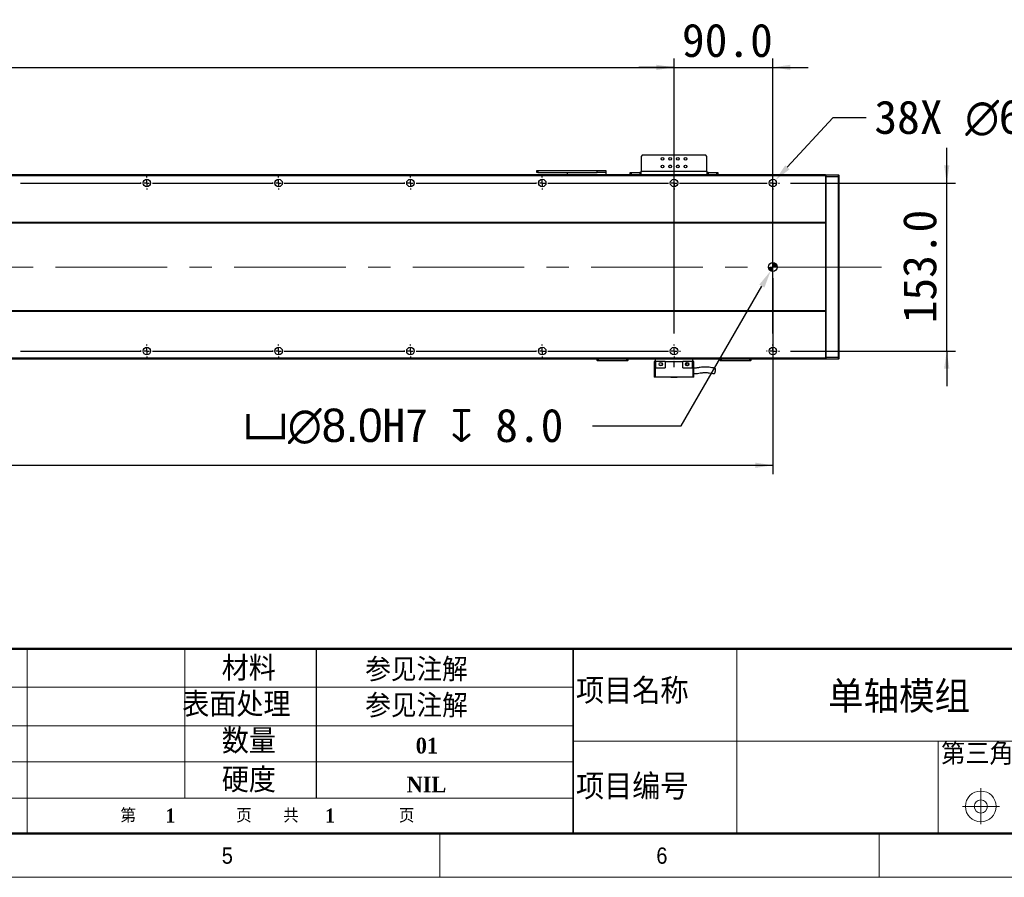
# Model space of a CAD drawing. Header units: millimetres. Extents: x 40 to 3320, y 40 to 2336.
# Tile 6 of 13: x 1698 to 2594, y 40 to 821. Entities that reach past the tile are written whole.
import ezdxf

# ---------------------------------------------------------------- set-up
doc = ezdxf.new("R2010")
doc.units = ezdxf.units.MM
doc.header["$LTSCALE"] = 8
doc.header["$PDSIZE"] = -1
doc.linetypes.add('CENTERX2', pattern=[20.32, 12.7, -2.54, 2.54, -2.54])
doc.layers.add('DIMNS', color=7, linetype='Continuous')
doc.styles.add('SLDTEXTSTYLE0', font='Gothic.ttf', dxfattribs={"width": 0.913})
doc.styles.add('SLDTEXTSTYLE1', font='timesbd.ttf', dxfattribs={"width": 0.933})
doc.styles.add('SLDTEXTSTYLE2', font='txt', dxfattribs={"bigfont": 'bigfont'})
doc.styles.add('SLDTEXTSTYLE3', font='txt', dxfattribs={"bigfont": 'bigfont'})
doc.styles.add('SLDTEXTSTYLE6', font='timesbd.ttf', dxfattribs={"width": 0.933, "bigfont": 'bigfont'})
doc.styles.add('SLDTEXTSTYLE7', font='txt')
doc.dimstyles.new('SLDDIMSTYLE0', dxfattribs={"dimtxt": 30.4, "dimasz": 16, "dimexe": 0, "dimexo": 0.0625, "dimgap": 7.6, "dimtad": 2, "dimdec": 1, "dimrnd": 1e-09, "dimzin": 4, "dimdsep": 46, "dimtxsty": 'SLDTEXTSTYLE7', "dimsah": 1, "dimcen": 0.09, "dimadec": 0, "dimazin": 1, "dimtfac": 1, "dimtdec": 1, "dimtmove": 0, "dimatfit": 0, "dimfxl": 0, "dimfrac": 2, "dimtolj": 1, "dimtzin": 12, "dimarcsym": 0})
doc.dimstyles.new('SLDDIMSTYLE3', dxfattribs={"dimtxt": 30.4, "dimasz": 16, "dimexe": 0, "dimexo": 0.0625, "dimgap": 7.6, "dimtad": 2, "dimdec": 1, "dimrnd": 1e-09, "dimzin": 4, "dimdsep": 46, "dimtxsty": 'SLDTEXTSTYLE7', "dimsah": 1, "dimcen": 0.09, "dimadec": 0, "dimazin": 1, "dimtfac": 1, "dimtdec": 1, "dimtofl": 0, "dimtmove": 0, "dimatfit": 3, "dimfxl": 0, "dimfrac": 2, "dimtolj": 1, "dimtzin": 12, "dimarcsym": 0})
doc.dimstyles.new('SLDDIMSTYLE6', dxfattribs={"dimtxt": 30.4, "dimasz": 16, "dimexe": 0, "dimexo": 0.0625, "dimgap": 7.6, "dimtad": 0, "dimtih": 1, "dimtoh": 1, "dimdec": 1, "dimrnd": 1e-09, "dimzin": 4, "dimdsep": 46, "dimtxsty": 'SLDTEXTSTYLE7', "dimsah": 1, "dimcen": 0, "dimadec": 0, "dimazin": 1, "dimtfac": 1, "dimtdec": 1, "dimtofl": 0, "dimtmove": 0, "dimatfit": 3, "dimfxl": 0, "dimfrac": 2, "dimtolj": 1, "dimtzin": 12, "dimarcsym": 0})
doc.dimstyles.new('SLDDIMSTYLE7', dxfattribs={"dimtxt": 30.4, "dimasz": 16, "dimexe": 0, "dimexo": 0.0625, "dimgap": 7.6, "dimtad": 0, "dimtih": 1, "dimtoh": 1, "dimdec": 1, "dimrnd": 1e-09, "dimzin": 12, "dimdsep": 46, "dimtxsty": 'SLDTEXTSTYLE7', "dimsah": 1, "dimcen": 0, "dimadec": 0, "dimazin": 3, "dimtfac": 1, "dimtdec": 1, "dimtofl": 0, "dimtmove": 0, "dimatfit": 3, "dimfxl": 0, "dimfrac": 2, "dimtolj": 1, "dimtzin": 12, "dimarcsym": 0})

# ---------------------------------------------------------------- blocks, each defined once
blk = doc.blocks.new('_D_23')
at = {"layer": 'Defpoints', "color": 0}
for p in [(2381.32, 592.2), (2385.32, 599.13)]:
    blk.add_point(p, dxfattribs=at)
at = {"layer": 'DIMNS', "color": 0, "lineweight": -2}
for p, q in [((2299.78, 450.97), (2373.32, 578.34)), ((2219.23, 450.97), (2299.78, 450.97))]:
    blk.add_line(p, q, dxfattribs=at)
at = {"layer": 'DIMNS', "color": 0}
blk.add_solid([(2371.01, 579.68), (2375.63, 577.01), (2381.32, 592.2)], dxfattribs=at)
at = {"layer": 'DIMNS', "color": 0, "insert": (1901.24, 466.74), "char_height": 30.4, "attachment_point": 1, "style": 'SLDTEXTSTYLE7'}
blk.add_mtext('\\A1;{\\fGDT|b0|i0|c134|p2;v\\fMS PGothic|b0|i0|c128|p34;∅8.0}H7 {\\fGDT|b0|i0|c134|p2;x} 8.0', dxfattribs=at)
blk = doc.blocks.new('_D_24')
at = {"layer": 'DIMNS'}
for p, q in [((2383.32, 585.5), (2383.32, 407.16)), ((283.32, 578.96), (283.32, 407.16)), ((283.32, 415.16), (2383.32, 415.16))]:
    blk.add_line(p, q, dxfattribs=at)
for points in [[(283.32, 415.16), (299.32, 412.76), (299.32, 417.56)], [(2383.32, 415.16), (2367.32, 417.56), (2367.32, 412.76)]]:
    blk.add_solid(points, dxfattribs=at)
at = {"layer": 'DIMNS', "insert": (1257, 455.05), "char_height": 30.4, "attachment_point": 1, "style": 'SLDTEXTSTYLE7'}
blk.add_mtext('2100.0', dxfattribs=at)
blk = doc.blocks.new('_D_25')
at = {"layer": 'Defpoints', "color": 0}
for p in [(2385.62, 674.67), (2381.02, 669.66)]:
    blk.add_point(p, dxfattribs=at)
at = {"layer": 'DIMNS', "color": 0, "lineweight": -2}
for p, q in [((2437.95, 731.58), (2396.45, 686.45)), ((2468.16, 731.58), (2437.95, 731.58))]:
    blk.add_line(p, q, dxfattribs=at)
at = {"layer": 'DIMNS', "color": 0}
blk.add_solid([(2394.49, 688.25), (2398.42, 684.64), (2385.62, 674.67)], dxfattribs=at)
at = {"layer": 'DIMNS', "color": 0, "insert": (2475.76, 747.3), "char_height": 30.4, "attachment_point": 1, "style": 'SLDTEXTSTYLE7'}
blk.add_mtext('\\A1;38X {\\fMS PGothic|b0|i0|c128|p34;∅6.8} THROUGH HOLE', dxfattribs=at)
blk = doc.blocks.new('_D_26')
at = {"layer": 'DIMNS'}
for p, q in [((373.32, 688.26), (373.32, 785.46)), ((2293.32, 688.26), (2293.32, 785.46)), ((373.32, 777.46), (2293.32, 777.46))]:
    blk.add_line(p, q, dxfattribs=at)
for points in [[(373.32, 777.46), (389.32, 775.06), (389.32, 779.86)], [(2293.32, 777.46), (2277.32, 779.86), (2277.32, 775.06)]]:
    blk.add_solid(points, dxfattribs=at)
at = {"layer": 'DIMNS', "char_height": 30.4, "attachment_point": 1, "style": 'SLDTEXTSTYLE7'}
for s, insert in [('1920.0', (1094.69, 817.35)), ('=16×120.0(PITCH)', (1213.5, 817.35))]:
    blk.add_mtext(s, dxfattribs=dict(at, insert=insert))
blk = doc.blocks.new('_D_28')
at = {"layer": 'DIMNS'}
for p, q in [((2541.61, 672.16), (2541.61, 704.16)), ((2399.42, 672.16), (2549.61, 672.16)), ((2541.61, 519.16), (2541.61, 672.16)), ((2399.42, 519.16), (2549.61, 519.16)), ((2541.61, 519.16), (2541.61, 487.16))]:
    blk.add_line(p, q, dxfattribs=at)
for points in [[(2541.61, 672.16), (2544.01, 688.16), (2539.21, 688.16)], [(2541.61, 519.16), (2539.21, 503.16), (2544.01, 503.16)]]:
    blk.add_solid(points, dxfattribs=at)
at = {"layer": 'DIMNS', "insert": (2501.72, 544.44), "char_height": 30.4, "attachment_point": 1, "rotation": 90, "style": 'SLDTEXTSTYLE7'}
blk.add_mtext('153.0', dxfattribs=at)
blk = doc.blocks.new('_D_30')
at = {"layer": 'DIMNS'}
for p, q in [((2293.32, 535.26), (2293.32, 785.46)), ((2383.32, 535.26), (2383.32, 785.46)), ((2293.32, 777.46), (2261.32, 777.46)), ((2293.32, 777.46), (2383.32, 777.46)), ((2383.32, 777.46), (2415.32, 777.46))]:
    blk.add_line(p, q, dxfattribs=at)
for points in [[(2293.32, 777.46), (2277.32, 779.86), (2277.32, 775.06)], [(2383.32, 777.46), (2399.32, 775.06), (2399.32, 779.86)]]:
    blk.add_solid(points, dxfattribs=at)
at = {"layer": 'DIMNS', "insert": (2300.54, 817.35), "char_height": 30.4, "attachment_point": 1, "style": 'SLDTEXTSTYLE7'}
blk.add_mtext('90.0', dxfattribs=at)
blk = doc.blocks.new('SW_CENTERMARKSYMBOL_2')
at = {"layer": 'DIMNS', "color": 0}
for p, q in [((365.08, 0), (365.94, 0)), ((365.08, 0), (474.92, 0)), ((474.92, 0), (474.06, 0)), ((480, 0), (477.46, 0)), ((480, 0), (477.46, 0)), ((480, 0), (477.46, 0)), ((480, 0), (477.46, 0)), ((480, 0), (477.46, 0)), ((480, 5.08), (480, 5.94)), ((480, 0), (480, 2.54)), ((480, 0), (480, 2.54)), ((480, 0), (480, 2.54)), ((480, 0), (480, 2.54)), ((480, 0), (480, 2.54)), ((480, 0), (480, -2.54)), ((480, 0), (482.54, 0)), ((480, 0), (480, -2.54)), ((480, 0), (482.54, 0)), ((480, 0), (480, -2.54)), ((480, 0), (482.54, 0)), ((480, 0), (480, -2.54)), ((480, 0), (482.54, 0)), ((480, 0), (480, -2.54)), ((480, 0), (482.54, 0)), ((485.08, 0), (485.94, 0)), ((485.08, 0), (594.92, 0)), ((594.92, 0), (594.06, 0)), ((600, 0), (597.46, 0)), ((600, 0), (597.46, 0)), ((600, 0), (597.46, 0)), ((600, 0), (597.46, 0)), ((600, 5.08), (600, 5.94)), ((600, 0), (600, 2.54)), ((600, 0), (600, 2.54)), ((600, 0), (600, 2.54)), ((600, 0), (600, 2.54)), ((600, 0), (600, -2.54)), ((600, 0), (602.54, 0)), ((600, 0), (600, -2.54)), ((600, 0), (602.54, 0)), ((600, 0), (600, -2.54)), ((600, 0), (602.54, 0)), ((600, 0), (600, -2.54)), ((600, 0), (602.54, 0)), ((605.08, 0), (605.94, 0)), ((605.08, 0), (714.92, 0)), ((714.92, 0), (714.06, 0)), ((720, 0), (717.46, 0)), ((720, 0), (717.46, 0)), ((720, 0), (717.46, 0)), ((720, 5.08), (720, 5.94)), ((720, 0), (720, 2.54)), ((720, 0), (720, 2.54)), ((720, 0), (720, 2.54)), ((720, 0), (720, -2.54)), ((720, 0), (722.54, 0)), ((720, 0), (720, -2.54)), ((720, 0), (722.54, 0)), ((720, 0), (720, -2.54)), ((720, 0), (722.54, 0)), ((725.08, 0), (725.94, 0)), ((725.08, 0), (834.92, 0)), ((834.92, 0), (834.06, 0)), ((840, 0), (837.46, 0)), ((840, 0), (837.46, 0)), ((840, 5.08), (840, 5.94)), ((840, 0), (840, 2.54)), ((840, 0), (840, 2.54)), ((840, 0), (840, -2.54)), ((840, 0), (842.54, 0)), ((840, 0), (840, -2.54)), ((840, 0), (842.54, 0)), ((845.08, 0), (845.94, 0)), ((845.08, 0), (954.92, 0)), ((960, 0), (957.46, 0)), ((960, 5.08), (960, 5.94)), ((960, 0), (960, 2.54)), ((960, 0), (960, -2.54)), ((960, 0), (962.54, 0)), ((965.08, 0), (1044.92, 0)), ((1050, 0), (1047.46, 0)), ((1050, 5.08), (1050, 5.94)), ((1050, 0), (1050, 2.54)), ((1050, 0), (1050, -2.54)), ((1050, 0), (1052.54, 0)), ((1055.08, 0), (1055.94, 0)), ((480, -5.08), (480, -5.94)), ((600, -5.08), (600, -5.94)), ((720, -5.08), (720, -5.94)), ((840, -5.08), (840, -5.94)), ((960, -5.08), (960, -5.94)), ((1050, -5.08), (1050, -5.94))]:
    blk.add_line(p, q, dxfattribs=at)
blk = doc.blocks.new('SW_CENTERMARKSYMBOL_3')
at = {"layer": 'DIMNS', "color": 0}
for p, q in [((365.08, 0), (365.94, 0)), ((365.08, 0), (474.92, 0)), ((474.92, 0), (474.06, 0)), ((480, 0), (477.46, 0)), ((480, 0), (477.46, 0)), ((480, 0), (477.46, 0)), ((480, 0), (477.46, 0)), ((480, 0), (477.46, 0)), ((480, 5.08), (480, 5.94)), ((480, 0), (480, 2.54)), ((480, 0), (480, 2.54)), ((480, 0), (480, 2.54)), ((480, 0), (480, 2.54)), ((480, 0), (480, 2.54)), ((480, 0), (480, -2.54)), ((480, 0), (482.54, 0)), ((480, 0), (480, -2.54)), ((480, 0), (482.54, 0)), ((480, 0), (480, -2.54)), ((480, 0), (482.54, 0)), ((480, 0), (480, -2.54)), ((480, 0), (482.54, 0)), ((480, 0), (480, -2.54)), ((480, 0), (482.54, 0)), ((485.08, 0), (485.94, 0)), ((485.08, 0), (594.92, 0)), ((594.92, 0), (594.06, 0)), ((600, 0), (597.46, 0)), ((600, 0), (597.46, 0)), ((600, 0), (597.46, 0)), ((600, 0), (597.46, 0)), ((600, 5.08), (600, 5.94)), ((600, 0), (600, 2.54)), ((600, 0), (600, 2.54)), ((600, 0), (600, 2.54)), ((600, 0), (600, 2.54)), ((600, 0), (600, -2.54)), ((600, 0), (602.54, 0)), ((600, 0), (600, -2.54)), ((600, 0), (602.54, 0)), ((600, 0), (600, -2.54)), ((600, 0), (602.54, 0)), ((600, 0), (600, -2.54)), ((600, 0), (602.54, 0)), ((605.08, 0), (605.94, 0)), ((605.08, 0), (714.92, 0)), ((714.92, 0), (714.06, 0)), ((720, 0), (717.46, 0)), ((720, 0), (717.46, 0)), ((720, 0), (717.46, 0)), ((720, 5.08), (720, 5.94)), ((720, 0), (720, 2.54)), ((720, 0), (720, 2.54)), ((720, 0), (720, 2.54)), ((720, 0), (720, -2.54)), ((720, 0), (722.54, 0)), ((720, 0), (720, -2.54)), ((720, 0), (722.54, 0)), ((720, 0), (720, -2.54)), ((720, 0), (722.54, 0)), ((725.08, 0), (725.94, 0)), ((725.08, 0), (834.92, 0)), ((834.92, 0), (834.06, 0)), ((840, 0), (837.46, 0)), ((840, 0), (837.46, 0)), ((840, 5.08), (840, 5.94)), ((840, 0), (840, 2.54)), ((840, 0), (840, 2.54)), ((840, 0), (840, -2.54)), ((840, 0), (842.54, 0)), ((840, 0), (840, -2.54)), ((840, 0), (842.54, 0)), ((845.08, 0), (845.94, 0)), ((845.08, 0), (954.92, 0)), ((960, 0), (957.46, 0)), ((960, 5.08), (960, 5.94)), ((960, 0), (960, 2.54)), ((960, 0), (960, -2.54)), ((960, 0), (962.54, 0)), ((965.08, 0), (965.94, 0)), ((480, -5.08), (480, -5.94)), ((600, -5.08), (600, -5.94)), ((720, -5.08), (720, -5.94)), ((840, -5.08), (840, -5.94)), ((960, -5.08), (960, -5.94)), ((1050, -147.92), (1050, -147.06)), ((1050, -153), (1050, -150.46)), ((1044.92, -153), (1044.06, -153)), ((1050, -153), (1047.46, -153)), ((1050, -153), (1050, -155.54)), ((1050, -153), (1052.54, -153)), ((1050, -158.08), (1050, -158.94)), ((1055.08, -153), (1055.94, -153))]:
    blk.add_line(p, q, dxfattribs=at)
blk = doc.blocks.new('SW_CENTERMARKSYMBOL_4')
at = {"layer": 'DIMNS', "color": 0}
for p, q in [((1205.08, 0), (1205.94, 0)), ((1205.08, 0), (1314.92, 0)), ((1314.92, 0), (1314.06, 0)), ((1320, 0), (1317.46, 0)), ((1320, 0), (1317.46, 0)), ((1320, 0), (1317.46, 0)), ((1320, 0), (1317.46, 0)), ((1320, 0), (1317.46, 0)), ((1320, 5.08), (1320, 5.94)), ((1320, 0), (1320, 2.54)), ((1320, 0), (1320, 2.54)), ((1320, 0), (1320, 2.54)), ((1320, 0), (1320, 2.54)), ((1320, 0), (1320, 2.54)), ((1320, 0), (1320, -2.54)), ((1320, 0), (1322.54, 0)), ((1320, 0), (1320, -2.54)), ((1320, 0), (1322.54, 0)), ((1320, 0), (1320, -2.54)), ((1320, 0), (1322.54, 0)), ((1320, 0), (1320, -2.54)), ((1320, 0), (1322.54, 0)), ((1320, 0), (1320, -2.54)), ((1320, 0), (1322.54, 0)), ((1325.08, 0), (1325.94, 0)), ((1325.08, 0), (1434.92, 0)), ((1434.92, 0), (1434.06, 0)), ((1440, 0), (1437.46, 0)), ((1440, 0), (1437.46, 0)), ((1440, 0), (1437.46, 0)), ((1440, 0), (1437.46, 0)), ((1440, 5.08), (1440, 5.94)), ((1440, 0), (1440, 2.54)), ((1440, 0), (1440, 2.54)), ((1440, 0), (1440, 2.54)), ((1440, 0), (1440, 2.54)), ((1440, 0), (1440, -2.54)), ((1440, 0), (1442.54, 0)), ((1440, 0), (1440, -2.54)), ((1440, 0), (1442.54, 0)), ((1440, 0), (1440, -2.54)), ((1440, 0), (1442.54, 0)), ((1440, 0), (1440, -2.54)), ((1440, 0), (1442.54, 0)), ((1445.08, 0), (1445.94, 0)), ((1445.08, 0), (1554.92, 0)), ((1554.92, 0), (1554.06, 0)), ((1560, 0), (1557.46, 0)), ((1560, 0), (1557.46, 0)), ((1560, 0), (1557.46, 0)), ((1560, 5.08), (1560, 5.94)), ((1560, 0), (1560, 2.54)), ((1560, 0), (1560, 2.54)), ((1560, 0), (1560, 2.54)), ((1560, 0), (1560, -2.54)), ((1560, 0), (1562.54, 0)), ((1560, 0), (1560, -2.54)), ((1560, 0), (1562.54, 0)), ((1560, 0), (1560, -2.54)), ((1560, 0), (1562.54, 0)), ((1565.08, 0), (1565.94, 0)), ((1565.08, 0), (1674.92, 0)), ((1674.92, 0), (1674.06, 0)), ((1680, 0), (1677.46, 0)), ((1680, 0), (1677.46, 0)), ((1680, 5.08), (1680, 5.94)), ((1680, 0), (1680, 2.54)), ((1680, 0), (1680, 2.54)), ((1680, 0), (1680, -2.54)), ((1680, 0), (1682.54, 0)), ((1680, 0), (1680, -2.54)), ((1680, 0), (1682.54, 0)), ((1685.08, 0), (1685.94, 0)), ((1685.08, 0), (1794.92, 0)), ((1800, 0), (1797.46, 0)), ((1800, 5.08), (1800, 5.94)), ((1800, 0), (1800, 2.54)), ((1800, 0), (1800, -2.54)), ((1800, 0), (1802.54, 0)), ((1805.08, 0), (1805.94, 0)), ((1320, -5.08), (1320, -5.94)), ((1440, -5.08), (1440, -5.94)), ((1560, -5.08), (1560, -5.94)), ((1680, -5.08), (1680, -5.94)), ((1800, -5.08), (1800, -5.94))]:
    blk.add_line(p, q, dxfattribs=at)
blk = doc.blocks.new('SW_CENTERMARKSYMBOL_5')
at = {"layer": 'DIMNS', "color": 0}
for p, q in [((365.08, 0), (365.94, 0)), ((365.08, 0), (474.92, 0)), ((474.92, 0), (474.06, 0)), ((480, 0), (477.46, 0)), ((480, 0), (477.46, 0)), ((480, 0), (477.46, 0)), ((480, 0), (477.46, 0)), ((480, 0), (477.46, 0)), ((480, 5.08), (480, 5.94)), ((480, 0), (480, 2.54)), ((480, 0), (480, 2.54)), ((480, 0), (480, 2.54)), ((480, 0), (480, 2.54)), ((480, 0), (480, 2.54)), ((480, 0), (480, -2.54)), ((480, 0), (482.54, 0)), ((480, 0), (480, -2.54)), ((480, 0), (482.54, 0)), ((480, 0), (480, -2.54)), ((480, 0), (482.54, 0)), ((480, 0), (480, -2.54)), ((480, 0), (482.54, 0)), ((480, 0), (480, -2.54)), ((480, 0), (482.54, 0)), ((485.08, 0), (485.94, 0)), ((485.08, 0), (594.92, 0)), ((594.92, 0), (594.06, 0)), ((600, 0), (597.46, 0)), ((600, 0), (597.46, 0)), ((600, 0), (597.46, 0)), ((600, 0), (597.46, 0)), ((600, 5.08), (600, 5.94)), ((600, 0), (600, 2.54)), ((600, 0), (600, 2.54)), ((600, 0), (600, 2.54)), ((600, 0), (600, 2.54)), ((600, 0), (600, -2.54)), ((600, 0), (602.54, 0)), ((600, 0), (600, -2.54)), ((600, 0), (602.54, 0)), ((600, 0), (600, -2.54)), ((600, 0), (602.54, 0)), ((600, 0), (600, -2.54)), ((600, 0), (602.54, 0)), ((605.08, 0), (605.94, 0)), ((605.08, 0), (714.92, 0)), ((714.92, 0), (714.06, 0)), ((720, 0), (717.46, 0)), ((720, 0), (717.46, 0)), ((720, 0), (717.46, 0)), ((720, 5.08), (720, 5.94)), ((720, 0), (720, 2.54)), ((720, 0), (720, 2.54)), ((720, 0), (720, 2.54)), ((720, 0), (720, -2.54)), ((720, 0), (722.54, 0)), ((720, 0), (720, -2.54)), ((720, 0), (722.54, 0)), ((720, 0), (720, -2.54)), ((720, 0), (722.54, 0)), ((725.08, 0), (725.94, 0)), ((725.08, 0), (834.92, 0)), ((840, 0), (837.46, 0)), ((840, 5.08), (840, 5.94)), ((840, 0), (840, 2.54)), ((840, 0), (840, -2.54)), ((840, 0), (842.54, 0)), ((845.08, 0), (954.92, 0)), ((960, 0), (957.46, 0)), ((960, 5.08), (960, 5.94)), ((960, 0), (960, 2.54)), ((960, 0), (960, -2.54)), ((960, 0), (962.54, 0)), ((965.08, 0), (965.94, 0)), ((480, -5.08), (480, -5.94)), ((600, -5.08), (600, -5.94)), ((720, -5.08), (720, -5.94)), ((840, -5.08), (840, -5.94)), ((960, -5.08), (960, -5.94))]:
    blk.add_line(p, q, dxfattribs=at)
blk = doc.blocks.new('SW_CENTERMARKSYMBOL_6')
at = {"layer": 'DIMNS', "color": 0}
for p, q in [((-360, 5.08), (-360, 5.94)), ((-360, 0), (-360, 2.54)), ((-360, 0), (-360, 2.54)), ((-360, 0), (-360, 2.54)), ((-360, 0), (-360, 2.54)), ((-360, 0), (-360, 2.54)), ((-240, 5.08), (-240, 5.94)), ((-240, 0), (-240, 2.54)), ((-240, 0), (-240, 2.54)), ((-240, 0), (-240, 2.54)), ((-240, 0), (-240, 2.54)), ((-120, 5.08), (-120, 5.94)), ((-120, 0), (-120, 2.54)), ((-120, 0), (-120, 2.54)), ((-120, 0), (-120, 2.54)), ((-5.08, 0), (-5.94, 0)), ((0, 0), (-2.54, 0)), ((0, 0), (-2.54, 0)), ((0, 5.08), (0, 5.94)), ((0, 0), (0, 2.54)), ((0, 0), (0, 2.54)), ((0, 0), (0, -2.54)), ((0, 0), (2.54, 0)), ((0, 0), (0, -2.54)), ((0, 0), (2.54, 0)), ((5.08, 0), (5.94, 0)), ((5.08, 0), (114.92, 0)), ((120, 0), (117.46, 0)), ((120, 5.08), (120, 5.94)), ((120, 0), (120, 2.54)), ((120, 0), (120, -2.54)), ((120, 0), (122.54, 0)), ((125.08, 0), (125.94, 0)), ((-474.92, 0), (-474.06, 0)), ((-474.92, 0), (-365.08, 0)), ((-365.08, 0), (-365.94, 0)), ((-360, 0), (-362.54, 0)), ((-360, 0), (-362.54, 0)), ((-360, 0), (-362.54, 0)), ((-360, 0), (-362.54, 0)), ((-360, 0), (-362.54, 0)), ((-360, 0), (-360, -2.54)), ((-360, 0), (-357.46, 0)), ((-360, 0), (-360, -2.54)), ((-360, 0), (-357.46, 0)), ((-360, 0), (-360, -2.54)), ((-360, 0), (-357.46, 0)), ((-360, 0), (-360, -2.54)), ((-360, 0), (-357.46, 0)), ((-360, 0), (-360, -2.54)), ((-360, 0), (-357.46, 0)), ((-360, -5.08), (-360, -5.94)), ((-354.92, 0), (-354.06, 0)), ((-354.92, 0), (-245.08, 0)), ((-245.08, 0), (-245.94, 0)), ((-240, 0), (-242.54, 0)), ((-240, 0), (-242.54, 0)), ((-240, 0), (-242.54, 0)), ((-240, 0), (-242.54, 0)), ((-240, 0), (-240, -2.54)), ((-240, 0), (-237.46, 0)), ((-240, 0), (-240, -2.54)), ((-240, 0), (-237.46, 0)), ((-240, 0), (-240, -2.54)), ((-240, 0), (-237.46, 0)), ((-240, 0), (-240, -2.54)), ((-240, 0), (-237.46, 0)), ((-240, -5.08), (-240, -5.94)), ((-234.92, 0), (-234.06, 0)), ((-234.92, 0), (-125.08, 0)), ((-125.08, 0), (-125.94, 0)), ((-120, 0), (-122.54, 0)), ((-120, 0), (-122.54, 0)), ((-120, 0), (-122.54, 0)), ((-120, 0), (-120, -2.54)), ((-120, 0), (-117.46, 0)), ((-120, 0), (-120, -2.54)), ((-120, 0), (-117.46, 0)), ((-120, 0), (-120, -2.54)), ((-120, 0), (-117.46, 0)), ((-120, -5.08), (-120, -5.94)), ((-114.92, 0), (-114.06, 0)), ((-114.92, 0), (-5.08, 0)), ((0, -5.08), (0, -5.94)), ((120, -5.08), (120, -5.94))]:
    blk.add_line(p, q, dxfattribs=at)
blk = doc.blocks.new('SW_DOWELSYMBOL_6')
at = {"linetype": 'Continuous', "lineweight": 18}
h = blk.add_hatch(color=0, dxfattribs=at)
edge = h.paths.add_edge_path(flags=0)
edge.add_arc((0, 0), 4, 180, 270)
edge.add_line((0, -4), (0, 0))
edge.add_line((0, 0), (-4, 0))
h = blk.add_hatch(color=0, dxfattribs=at)
edge = h.paths.add_edge_path(flags=0)
edge.add_arc((0, 0), 4, 0, 90)
edge.add_line((0, 4), (0, 0))
edge.add_line((0, 0), (4, 0))
at = {"layer": 'DIMNS', "color": 0}
blk.add_circle((0, 0), 4, dxfattribs=at)

msp = doc.modelspace()

# ---------------------------------------------------------------- linework, layer by layer
at = {"color": 7, "linetype": 'Continuous', "lineweight": 25}
for p, q in [((2264.32, 697.46), (2263.32, 696.46)), ((2263.32, 696.46), (2263.32, 682.66)), ((2322.32, 697.46), (2264.32, 697.46)), ((2323.32, 696.46), (2322.32, 697.46)), ((2323.32, 682.66), (2323.32, 696.46)), ((2168.32, 681.66), (2168.32, 683.66)), ((2168.32, 683.66), (2169.32, 683.66)), ((2169.32, 681.66), (2168.32, 681.66)), ((2169.32, 683.66), (2169.32, 681.66)), ((2169.32, 683.66), (2223.32, 683.66)), ((2169.32, 681.66), (2223.32, 681.66)), ((2196.32, 679.83), (2196.32, 681.66)), ((2223.32, 681.66), (2223.32, 683.66)), ((2223.32, 683.66), (2231.32, 683.66)), ((2231.32, 681.66), (2223.32, 681.66)), ((2231.32, 683.66), (2231.32, 681.66)), ((2231.32, 681.66), (2231.32, 679.83)), ((2253.32, 679.66), (2253.32, 681.66)), ((2253.32, 681.66), (2254.32, 681.66)), ((2254.32, 681.66), (2254.32, 679.66)), ((2254.32, 681.66), (2262.32, 681.66)), ((2262.32, 681.66), (2262.32, 679.66)), ((2263.32, 681.66), (2262.32, 681.66)), ((2323.32, 682.66), (2263.32, 682.66)), ((2263.32, 679.66), (2263.32, 682.66)), ((2323.32, 682.66), (2323.32, 679.66)), ((2324.32, 681.66), (2323.32, 681.66)), ((2324.32, 681.66), (2324.32, 679.66)), ((2324.32, 681.66), (2332.32, 681.66)), ((2332.32, 679.66), (2332.32, 681.66)), ((2332.32, 681.66), (2333.32, 681.66)), ((2333.32, 681.66), (2333.32, 679.66)), ((2431.32, 679.66), (235.32, 679.66)), ((2431.32, 678.66), (235.32, 678.66)), ((2196.32, 679.83), (2231.32, 679.83)), ((2196.32, 679.66), (2196.32, 679.83)), ((2231.32, 679.83), (2231.32, 679.66)), ((2431.32, 679.36), (2431.62, 679.66)), ((2431.32, 679.66), (2431.32, 678.66)), ((2431.32, 678.66), (2431.32, 636.16)), ((2431.32, 677.54), (2431.62, 677.66)), ((2431.62, 679.66), (2431.62, 677.66)), ((2431.62, 679.66), (2443.02, 679.66)), ((2431.62, 677.66), (2431.62, 513.66)), ((2443.02, 677.66), (2431.62, 677.66)), ((2443.02, 677.66), (2443.02, 679.66)), ((2443.32, 679.36), (2443.02, 679.66)), ((2443.02, 513.66), (2443.02, 677.66)), ((2443.32, 677.54), (2443.02, 677.66)), ((2443.32, 679.36), (2443.32, 677.54)), ((2443.32, 677.54), (2443.32, 513.79)), ((2431.32, 636.16), (235.32, 636.16)), ((2431.32, 635.66), (235.32, 635.66)), ((2431.32, 636.16), (2431.32, 635.66)), ((2431.32, 635.66), (2431.32, 555.66)), ((2431.32, 555.66), (235.32, 555.66)), ((2431.32, 555.16), (235.32, 555.16)), ((2431.32, 555.66), (2431.32, 555.16)), ((2431.32, 555.16), (2431.32, 512.66)), ((2431.32, 512.66), (235.32, 512.66)), ((2431.32, 511.66), (235.32, 511.66)), ((2223.32, 510.46), (2223.32, 511.66)), ((2224.32, 511.66), (2224.32, 510.46)), ((2250.32, 510.46), (2250.32, 511.66)), ((2251.32, 511.66), (2251.32, 510.46)), ((2276.32, 509.76), (2276.32, 511.66)), ((2310.32, 509.76), (2310.32, 511.66)), ((2335.32, 510.46), (2335.32, 511.66)), ((2336.32, 511.66), (2336.32, 510.46)), ((2362.32, 510.46), (2362.32, 511.66)), ((2363.32, 511.66), (2363.32, 510.46)), ((2431.32, 513.79), (2431.62, 513.66)), ((2431.32, 512.66), (2431.32, 511.66)), ((2431.32, 511.96), (2431.62, 511.66)), ((2431.62, 513.66), (2431.62, 511.66)), ((2431.62, 513.66), (2443.02, 513.66)), ((2443.02, 511.66), (2431.62, 511.66)), ((2443.32, 513.79), (2443.02, 513.66)), ((2443.02, 511.66), (2443.02, 513.66)), ((2443.32, 511.96), (2443.02, 511.66)), ((2443.32, 513.79), (2443.32, 511.96)), ((2223.32, 510.46), (2223.62, 510.16)), ((2223.32, 510.46), (2224.32, 510.46)), ((2224.45, 510.16), (2223.62, 510.16)), ((2224.45, 510.16), (2224.32, 510.46)), ((2224.32, 510.46), (2250.32, 510.46)), ((2250.2, 510.16), (2224.45, 510.16)), ((2250.2, 510.16), (2250.32, 510.46)), ((2251.02, 510.16), (2250.2, 510.16)), ((2250.32, 510.46), (2251.32, 510.46)), ((2251.02, 510.16), (2251.32, 510.46)), ((2275.32, 509.76), (2275.32, 495.36)), ((2276.52, 509.76), (2275.32, 509.76)), ((2276.52, 503.76), (2276.32, 503.76)), ((2276.32, 495.36), (2276.32, 503.76)), ((2276.52, 509.76), (2276.52, 503.76)), ((2285.32, 509.76), (2276.52, 509.76)), ((2276.52, 503.76), (2285.32, 503.76)), ((2285.32, 509.76), (2293.07, 509.76)), ((2285.32, 509.76), (2285.32, 503.76)), ((2293.57, 509.76), (2293.07, 509.76)), ((2293.07, 509.76), (2293.07, 505.01)), ((2293.57, 509.76), (2301.32, 509.76)), ((2293.57, 505.01), (2293.57, 509.76)), ((2310.12, 509.76), (2301.32, 509.76)), ((2301.32, 503.76), (2301.32, 509.76)), ((2301.32, 503.76), (2310.12, 503.76)), ((2304.7, 508.22), (2304.87, 508.31)), ((2304.7, 508.22), (2304.87, 508.31)), ((2306.33, 507.82), (2306.46, 507.41)), ((2311.32, 509.76), (2310.12, 509.76)), ((2310.12, 503.76), (2310.12, 509.76)), ((2310.32, 503.76), (2310.12, 503.76)), ((2310.32, 503.76), (2310.32, 495.36)), ((2311.32, 495.36), (2311.32, 509.76)), ((2335.32, 510.46), (2335.62, 510.16)), ((2335.32, 510.46), (2336.32, 510.46)), ((2336.45, 510.16), (2335.62, 510.16)), ((2336.45, 510.16), (2336.32, 510.46)), ((2336.32, 510.46), (2362.32, 510.46)), ((2362.2, 510.16), (2336.45, 510.16)), ((2362.2, 510.16), (2362.32, 510.46)), ((2363.02, 510.16), (2362.2, 510.16)), ((2362.32, 510.46), (2363.32, 510.46)), ((2363.02, 510.16), (2363.32, 510.46)), ((2276.32, 495.36), (2275.32, 495.36)), ((2310.32, 495.36), (2276.32, 495.36)), ((2290.32, 495.36), (2290.32, 495.16)), ((2296.32, 495.16), (2290.32, 495.16)), ((2296.32, 495.16), (2296.32, 495.36)), ((2311.32, 495.36), (2310.32, 495.36))]:
    msp.add_line(p, q, dxfattribs=at)
at = {"color": 8, "linetype": 'Continuous', "lineweight": 25}
for p, q in [((2290.57, 688.16), (2289.07, 688.16)), ((2297.57, 688.16), (2296.07, 688.16))]:
    msp.add_line(p, q, dxfattribs=at)
at = {"color": 7, "linetype": 'Continuous', "lineweight": 50}
for p, q in [((3280, 248), (1464, 248)), ((80, 80), (3280, 80))]:
    msp.add_line(p, q, dxfattribs=at)
at = {"color": 7, "linetype": 'Continuous', "lineweight": 18}
for p, q in [((1704.34, 248), (1704.34, 80)), ((1848, 248), (1848, 112.05)), ((2350.6, 248), (2350.6, 80)), ((1464, 213.26), (2201.48, 213.26)), ((1464, 178.04), (2201.48, 178.04)), ((2201.48, 164), (2674.01, 164)), ((2533.82, 164), (2533.82, 80)), ((1464, 145.04), (2201.48, 145.04)), ((2572.64, 121.19), (2572.64, 88.5)), ((2201.48, 112.05), (1464, 112.05)), ((2556, 104.55), (2589.61, 104.55)), ((80, 80), (3280, 80)), ((984, 80), (3280, 80)), ((2080, 80), (2080, 40)), ((2480, 40), (2480, 80)), ((40, 40), (3320, 40))]:
    msp.add_line(p, q, dxfattribs=at)
at = {"color": 7, "linetype": 'Continuous', "lineweight": 35}
msp.add_line((2201.48, 248), (2201.48, 80), dxfattribs=at)
at = {"color": 7, "linetype": 'Continuous', "lineweight": 25}
for centre, radius in [((2282.82, 694.16), 1.25), ((2289.82, 694.16), 1.25), ((2296.82, 694.16), 1.25), ((2303.82, 694.16), 1.25), ((2282.82, 687.16), 1.25), ((2289.82, 687.16), 1.25), ((2296.82, 687.16), 1.25), ((2303.82, 687.16), 1.25), ((1813.32, 672.16), 3.4), ((1933.32, 672.16), 3.4), ((2053.32, 672.16), 3.4), ((2173.32, 672.16), 3.4), ((2293.32, 672.16), 3.4), ((2383.32, 672.16), 3.4), ((2383.32, 595.66), 4), ((1813.32, 519.16), 3.4), ((1933.32, 519.16), 3.4), ((2053.32, 519.16), 3.4), ((2173.32, 519.16), 3.4), ((2293.32, 519.16), 3.4), ((2383.32, 519.16), 3.4), ((2281.32, 507.26), 1.6), ((2305.32, 507.26), 1.6)]:
    msp.add_circle(centre, radius, dxfattribs=at)
at = {"color": 7, "linetype": 'Continuous', "lineweight": 18}
for radius in [14, 6]:
    msp.add_circle((2572.64, 104.55), radius, dxfattribs=at)
at = {"color": 7, "linetype": 'Continuous', "lineweight": 25}
msp.add_arc((2293.32, 505.01), 0.25, 180, 0, dxfattribs=at)
for points, knots in [([(2282.46, 507.41), (2282.48, 507.28), (2282.52, 507.02), (2282.41, 506.63), (2282.19, 506.29), (2281.86, 506.02), (2281.44, 505.87), (2280.98, 505.86), (2280.55, 505.99), (2280.31, 506.18), (2280.21, 506.26)], [0, 0, 0, 0, 0.114739, 0.230591, 0.350928, 0.475826, 0.605444, 0.739391, 0.877542, 1, 1, 1, 1]), ([(2281.3, 508.56), (2281.45, 508.54), (2281.73, 508.48), (2282.08, 508.23), (2282.26, 507.98), (2282.32, 507.83), (2282.33, 507.82)], [0, 0, 0, 0, 0.322295, 0.643206, 0.951836, 1, 1, 1, 1]), ([(2305.32, 508.41), (2305.21, 508.4), (2304.98, 508.38), (2304.66, 508.22), (2304.4, 507.98), (2304.23, 507.68), (2304.16, 507.33), (2304.19, 506.98), (2304.33, 506.66), (2304.55, 506.39), (2304.85, 506.2), (2305.19, 506.1), (2305.54, 506.12), (2305.87, 506.23), (2306.15, 506.44), (2306.36, 506.73), (2306.48, 507.06), (2306.47, 507.29), (2306.46, 507.41)], [0, 0, 0, 0, 0.062503, 0.124998, 0.187501, 0.249999, 0.312497, 0.374996, 0.437496, 0.499992, 0.562493, 0.624999, 0.687494, 0.749999, 0.812496, 0.874999, 0.937499, 1, 1, 1, 1]), ([(2306.46, 507.41), (2306.48, 507.28), (2306.52, 507.02), (2306.41, 506.63), (2306.19, 506.29), (2305.86, 506.02), (2305.44, 505.87), (2304.98, 505.86), (2304.55, 505.99), (2304.31, 506.18), (2304.21, 506.26)], [0, 0, 0, 0, 0.114739, 0.230591, 0.350928, 0.475826, 0.605444, 0.739391, 0.877542, 1, 1, 1, 1]), ([(2305.3, 508.56), (2305.45, 508.54), (2305.73, 508.48), (2306.08, 508.23), (2306.26, 507.98), (2306.32, 507.83), (2306.33, 507.82)], [0, 0, 0, 0, 0.322336, 0.643208, 0.951837, 1, 1, 1, 1]), ([(2330.64, 503.56), (2329.67, 503.71), (2327.85, 504), (2325.39, 504.38), (2323.33, 504.55), (2321.47, 504.59), (2319.44, 504.51), (2317.61, 504.3), (2316.1, 504.09), (2315.09, 503.94), (2314.05, 503.78), (2312.98, 503.67), (2312.07, 503.59), (2311.52, 503.62), (2311.32, 503.63)], [0, 0, 0, 0, 0.155775, 0.290785, 0.396769, 0.474989, 0.573587, 0.704745, 0.75469, 0.807085, 0.861207, 0.915953, 0.970404, 1, 1, 1, 1]), ([(2330.07, 498.66), (2330.1, 498.64), (2330.2, 498.6), (2330.4, 498.87), (2330.61, 499.37), (2330.8, 500.07), (2330.94, 500.87), (2331.02, 501.71), (2331.02, 502.49), (2330.95, 503.11), (2330.81, 503.5), (2330.69, 503.53), (2330.64, 503.54)], [0, 0, 0, 0, 0.0574058, 0.1630276, 0.266467, 0.3699782, 0.474789, 0.5815859, 0.6902329, 0.7997765, 0.908818, 1, 1, 1, 1]), ([(2311.32, 498.65), (2311.56, 498.64), (2312.28, 498.61), (2313.42, 498.7), (2315.1, 498.89), (2316.8, 499.16), (2318.48, 499.39), (2319.93, 499.54), (2321.61, 499.62), (2323.52, 499.56), (2325.56, 499.34), (2327.67, 498.98), (2329.22, 498.74), (2330.06, 498.61)], [0, 0, 0, 0, 0.03687, 0.11254, 0.178518, 0.302805, 0.38427, 0.444531, 0.530288, 0.64734, 0.744749, 0.860355, 1, 1, 1, 1])]:
    msp.add_open_spline(points, degree=3, knots=knots, dxfattribs=at)
at = {"layer": 'DIMNS', "linetype": 'CENTERX2', "lineweight": 18}
msp.add_line((2482.12, 595.66), (184.52, 595.66), dxfattribs=at)
at = {"layer": 'DIMNS', "color": 7}
msp.add_line((1967.46, 248), (1967.46, 112.05), dxfattribs=at)

# ---------------------------------------------------------------- block references
at = {"layer": 'DIMNS'}
for name, p in [('SW_CENTERMARKSYMBOL_2', (1333.32, 672.16)), ('SW_CENTERMARKSYMBOL_3', (1333.32, 672.16)), ('SW_CENTERMARKSYMBOL_4', (493.32, 672.16)), ('SW_DOWELSYMBOL_6', (2383.32, 595.66)), ('SW_CENTERMARKSYMBOL_5', (1333.32, 519.16)), ('SW_CENTERMARKSYMBOL_6', (2173.32, 519.16))]:
    msp.add_blockref(name, p, dxfattribs=at)

# ---------------------------------------------------------------- texts
at = {"color": 7, "linetype": 'Continuous', "lineweight": 0, "attachment_point": 1}
for s, insert, char_height, style in [('材料', (1881.51, 241.38), 22.4, 'SLDTEXTSTYLE3'), ('参见注解', (2012.29, 239.65), 21.167, 'SLDTEXTSTYLE2'), ('项目名称', (2204.03, 221.22), 23.283, 'SLDTEXTSTYLE3'), ('单轴模组', (2433.52, 217.91), 25.4, 'SLDTEXTSTYLE6'), ('表面处理', (1845.56, 208.53), 22.4, 'SLDTEXTSTYLE3'), ('参见注解', (2012.29, 206.8), 21.167, 'SLDTEXTSTYLE2'), ('数量', (1881.57, 175.11), 22.4, 'SLDTEXTSTYLE3'), ('01', (2058.17, 167.11), 14.4, 'SLDTEXTSTYLE1'), ('硬度', (1881.59, 139.72), 22.4, 'SLDTEXTSTYLE3'), ('项目编号', (2204.03, 134.05), 23.283, 'SLDTEXTSTYLE3'), ('NIL', (2049.9, 131.71), 14.4, 'SLDTEXTSTYLE1'), ('第        页', (1789.32, 102.57), 12.8, 'SLDTEXTSTYLE3'), ('1', (1830.32, 102.56), 12.8, 'SLDTEXTSTYLE1'), ('共        页', (1937.49, 102.57), 12.8, 'SLDTEXTSTYLE3'), ('1', (1975.7, 102.56), 12.8, 'SLDTEXTSTYLE1'), ('5', (1881.59, 67.17), 14.82, 'SLDTEXTSTYLE0'), ('6', (2277.26, 67.17), 14.82, 'SLDTEXTSTYLE0')]:
    msp.add_mtext(s, dxfattribs=dict(at, insert=insert, char_height=char_height, style=style))
at = {"layer": 'DIMNS', "color": 7, "insert": (2536.48, 162.43), "char_height": 20, "attachment_point": 1, "style": 'SLDTEXTSTYLE3'}
msp.add_mtext('第三角画法', dxfattribs=at)

# ---------------------------------------------------------------- dimensions: what is measured, and where the dimension line sits
at = {"layer": 'DIMNS'}
dim = msp.add_linear_dim(base=(2293.32, 777.46), p1=(373.32, 678.1), p2=(2293.32, 678.1), text='<>=16×120.0(PITCH)', dimstyle='SLDDIMSTYLE3', dxfattribs=at)
dim.commit()
dim.dimension.update_dxf_attribs({"geometry": '_D_26', "text_midpoint": (1319.46, 777.46), "dimtype": 160})
for base, p1, p2, angle, dimstyle, picture, middle in [((2383.32, 777.46), (2293.32, 525.1), (2383.32, 525.1), 0, 'SLDDIMSTYLE0', '_D_30', (2337.99, 777.46)), ((2541.61, 672.16), (2389.26, 519.16), (2389.26, 672.16), 90, 'SLDDIMSTYLE0', '_D_28', (2541.61, 592.87)), ((2383.32, 415.16), (283.32, 589.12), (2383.32, 595.66), 0, 'SLDDIMSTYLE3', '_D_24', (1316.41, 415.16))]:
    dim = msp.add_linear_dim(base=base, p1=p1, p2=p2, angle=angle, dimstyle=dimstyle, dxfattribs=at)
    dim.commit()
    dim.dimension.update_dxf_attribs({"geometry": picture, "text_midpoint": middle, "dimtype": 160})
for p1, p2, text, dimstyle, picture, middle in [((2381.02, 669.66), (2385.62, 674.67), '38X {\\fMS PGothic|b0|i0|c128|p34;<>} THROUGH HOLE', 'SLDDIMSTYLE7', '_D_25', (2720.81, 731.58)), ((2385.32, 599.13), (2381.32, 592.2), '{\\fGDT|b0|i0|c134|p2;v\\fMS PGothic|b0|i0|c128|p34;<>}H7 {\\fGDT|b0|i0|c134|p2;x} 8.0', 'SLDDIMSTYLE6', '_D_23', (2056.44, 450.97))]:
    dim = msp.add_diameter_dim_2p(p1=p1, p2=p2, text=text, dimstyle=dimstyle, dxfattribs=at)
    dim.commit()
    dim.dimension.update_dxf_attribs({"geometry": picture, "text_midpoint": middle, "dimtype": 163})

doc.saveas('drawing.dxf')
